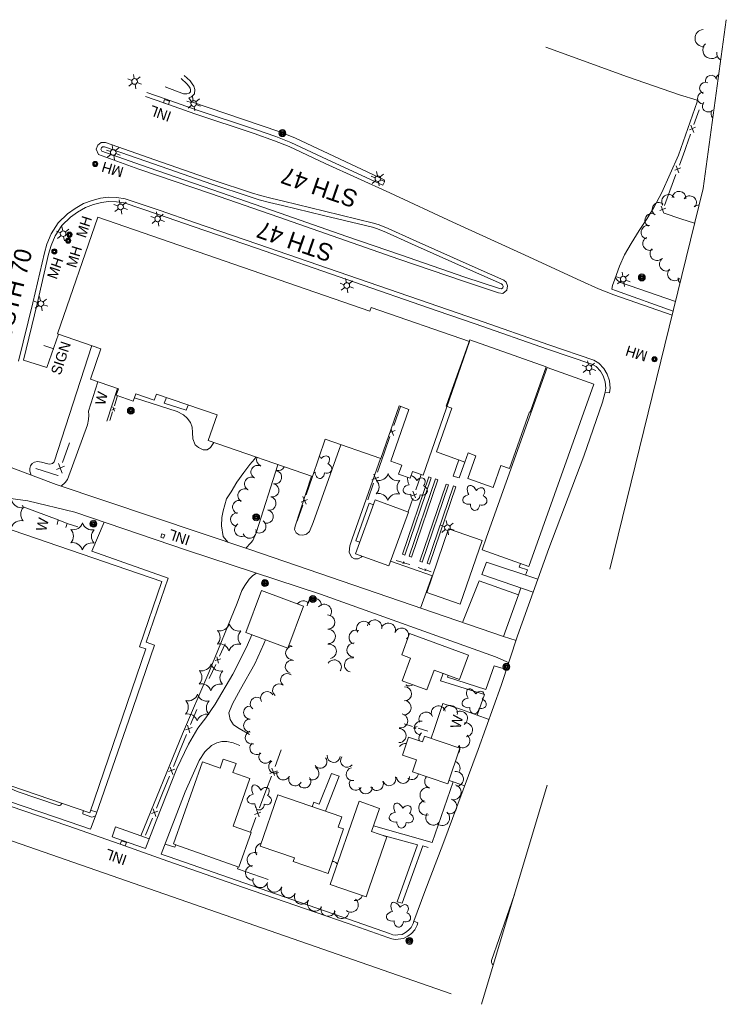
# Model space of a CAD drawing. Header units: feet. Extents: x 189796 to 192017, y 258161 to 259311.
# Tile 4 of 4: x 190946 to 191355, y 258610 to 259180. Entities that reach past the tile are written whole.
import ezdxf
from ezdxf.enums import TextEntityAlignment as Align

# ---------------------------------------------------------------- set-up
doc = ezdxf.new("R2010")
doc.units = ezdxf.units.FT
doc.header["$MEASUREMENT"] = 0
doc.linetypes.add('DGN Style 3', pattern=[455.842086, 325.60149, -130.240596])
doc.linetypes.add('DGN Style 5', pattern=[227.921043, 97.680447, -130.240596])
for name, color, linetype, lineweight in [('E_DRN_Grate', 140, 'Continuous', 0), ('E_DWY', 3, 'DGN Style 3', 0), ('E_LAND_Vegetation', 20, 'Continuous', 0), ('E_MAP_Limits', 20, 'DGN Style 3', 0), ('E_MISCPROP', 43, 'Continuous', 0), ('E_MISCPROP_HvyDash', 251, 'DGN Style 3', 13), ('E_MISCPROP_HvyLine', 251, 'Continuous', 13), ('E_MISCPROP_Railing', 43, 'Continuous', 0), ('E_PATH_Sidewalk', 3, 'DGN Style 5', 0), ('E_RDWY', 43, 'Continuous', 13), ('E_RDWY_Name', 231, 'Continuous', 0)]:
    doc.layers.add(name, color=color, linetype=linetype, lineweight=lineweight)
doc.styles.add('Style-IGR_FONT_0', font='IGR_FONT_0.shx')

# ---------------------------------------------------------------- blocks, each defined once
blk = doc.blocks.new('WAL')
at = {"layer": 'E_MISCPROP_Railing', "color": 43, "linetype": 'Continuous', "lineweight": 0, "style": 'Style-IGR_FONT_0'}
blk.add_text('W', height=6, rotation=0.0001, dxfattribs=at).set_placement((-2.3, -0.01), align=Align.MIDDLE_LEFT)
blk = doc.blocks.new('WAL_1')
at = {"layer": 'E_MISCPROP_Railing', "color": 43, "linetype": 'Continuous', "lineweight": 0, "style": 'Style-IGR_FONT_0'}
blk.add_text('W', height=6, rotation=0, dxfattribs=at).set_placement((-2.3, -0.01), align=Align.MIDDLE_LEFT)
blk = doc.blocks.new('INLT_4')
at = {"layer": 'E_MISCPROP_Railing', "color": 43, "linetype": 'Continuous', "lineweight": 0, "flags": 128}
blk.add_lwpolyline([(3, -2), (3, 0), (0, 0), (0, -2), (3, -2)], dxfattribs=at)
blk = doc.blocks.new('INL_4')
at = {"layer": 'E_MISCPROP_Railing', "color": 43, "linetype": 'Continuous', "lineweight": 0, "style": 'Style-IGR_FONT_0'}
blk.add_text('INL', height=6, rotation=359.9999, dxfattribs=at).set_placement((-5.79, -2.75))
blk = doc.blocks.new('INLT_5')
at = {"layer": 'E_MISCPROP_Railing', "color": 43, "linetype": 'Continuous', "lineweight": 0, "flags": 128}
blk.add_lwpolyline([(3, -2), (3, 0), (0, 0), (0, -2), (3, -2)], dxfattribs=at)
blk = doc.blocks.new('INL_5')
at = {"layer": 'E_MISCPROP_Railing', "color": 43, "linetype": 'Continuous', "lineweight": 0, "style": 'Style-IGR_FONT_0'}
blk.add_text('INL', height=6, rotation=359.9999, dxfattribs=at).set_placement((-5.79, -2.75))
blk = doc.blocks.new('INL_7')
at = {"layer": 'E_MISCPROP_Railing', "color": 43, "linetype": 'Continuous', "lineweight": 0, "style": 'Style-IGR_FONT_0'}
blk.add_text('INL', height=6, rotation=359.9999, dxfattribs=at).set_placement((-5.79, -2.75))
blk = doc.blocks.new('MHO_2')
at = {"layer": 'E_DRN_Grate', "color": 12, "linetype": 'Continuous', "lineweight": 0}
for centre, radius in [((0.04, -0.06), 1.5), ((0.04, -0.06), 1.22), ((0.04, -0.07), 0.968), ((0.01, -0.08), 0.605)]:
    blk.add_circle(centre, radius, dxfattribs=at)
blk = doc.blocks.new('MHT_2')
at = {"layer": 'E_DRN_Grate', "color": 12, "linetype": 'Continuous', "lineweight": 0, "style": 'Style-IGR_FONT_0'}
blk.add_text('MH', height=6, rotation=0.0002, dxfattribs=at).set_placement((-0.35, -3.06), align=Align.CENTER)
blk = doc.blocks.new('MHO_3')
at = {"layer": 'E_DRN_Grate', "color": 12, "linetype": 'Continuous', "lineweight": 0}
for centre, radius in [((0.04, -0.06), 1.5), ((0.04, -0.06), 1.22), ((0.04, -0.07), 0.968), ((0.01, -0.08), 0.605)]:
    blk.add_circle(centre, radius, dxfattribs=at)
blk = doc.blocks.new('MHT_3')
at = {"layer": 'E_DRN_Grate', "color": 12, "linetype": 'Continuous', "lineweight": 0, "style": 'Style-IGR_FONT_0'}
blk.add_text('MH', height=6, rotation=359.9999, dxfattribs=at).set_placement((-0.35, -3.06), align=Align.CENTER)
blk = doc.blocks.new('MHO_4')
at = {"layer": 'E_DRN_Grate', "color": 12, "linetype": 'Continuous', "lineweight": 0}
for centre, radius in [((0.04, -0.06), 1.5), ((0.04, -0.06), 1.22), ((0.04, -0.07), 0.968), ((0.01, -0.08), 0.605)]:
    blk.add_circle(centre, radius, dxfattribs=at)
blk = doc.blocks.new('MHT_4')
at = {"layer": 'E_DRN_Grate', "color": 12, "linetype": 'Continuous', "lineweight": 0, "style": 'Style-IGR_FONT_0'}
blk.add_text('MH', height=6, rotation=0.0001, dxfattribs=at).set_placement((-0.35, -3.06), align=Align.CENTER)
blk = doc.blocks.new('MHO_5')
at = {"layer": 'E_DRN_Grate', "color": 12, "linetype": 'Continuous', "lineweight": 0}
for centre, radius in [((0.04, -0.06), 1.5), ((0.04, -0.06), 1.22), ((0.04, -0.07), 0.968), ((0.01, -0.08), 0.605)]:
    blk.add_circle(centre, radius, dxfattribs=at)
blk = doc.blocks.new('MHT_5')
at = {"layer": 'E_DRN_Grate', "color": 12, "linetype": 'Continuous', "lineweight": 0, "style": 'Style-IGR_FONT_0'}
blk.add_text('MH', height=6, rotation=0.0001, dxfattribs=at).set_placement((-0.35, -3.06), align=Align.CENTER)
blk = doc.blocks.new('MHO_6')
at = {"layer": 'E_DRN_Grate', "color": 12, "linetype": 'Continuous', "lineweight": 0}
for centre, radius in [((0.04, -0.06), 1.5), ((0.04, -0.06), 1.22), ((0.04, -0.07), 0.968), ((0.01, -0.08), 0.605)]:
    blk.add_circle(centre, radius, dxfattribs=at)
blk = doc.blocks.new('MHT_6')
at = {"layer": 'E_DRN_Grate', "color": 12, "linetype": 'Continuous', "lineweight": 0, "style": 'Style-IGR_FONT_0'}
blk.add_text('MH', height=6, rotation=0.0001, dxfattribs=at).set_placement((-0.35, -3.06), align=Align.CENTER)
blk = doc.blocks.new('LTP')
at = {"layer": 'E_MISCPROP', "color": 1, "linetype": 'Continuous', "lineweight": 0}
for p, q in [((-1.61, 0.09), (-4.22, 0.17)), ((-0.78, 1.46), (-1.98, 3.76)), ((0.86, 1.37), (2.22, 3.6)), ((1.66, 0), (4.18, -0.07)), ((-0.86, -1.4), (-2.22, -3.59)), ((0.78, -1.44), (2.02, -3.62))]:
    blk.add_line(p, q, dxfattribs=at)
blk.add_arc((0.02, 0.01), 1.64, 0, 360, dxfattribs=at)
blk = doc.blocks.new('LTP_2')
at = {"layer": 'E_MISCPROP', "color": 1, "linetype": 'Continuous', "lineweight": 0}
for p, q in [((-1.61, 0.09), (-4.22, 0.17)), ((-0.78, 1.46), (-1.98, 3.76)), ((0.86, 1.37), (2.22, 3.6)), ((1.66, 0), (4.18, -0.06)), ((-0.86, -1.4), (-2.22, -3.59)), ((0.78, -1.44), (2.02, -3.62))]:
    blk.add_line(p, q, dxfattribs=at)
blk.add_arc((0.02, 0.01), 1.64, 0, 360, dxfattribs=at)
blk = doc.blocks.new('LTP_3')
at = {"layer": 'E_MISCPROP', "color": 1, "linetype": 'Continuous', "lineweight": 0}
for p, q in [((-1.61, 0.09), (-4.22, 0.17)), ((-0.78, 1.46), (-1.98, 3.76)), ((0.86, 1.37), (2.22, 3.6)), ((1.66, 0), (4.18, -0.06)), ((-0.86, -1.4), (-2.22, -3.59)), ((0.78, -1.44), (2.02, -3.62))]:
    blk.add_line(p, q, dxfattribs=at)
blk.add_arc((0.02, 0.01), 1.64, 0, 360, dxfattribs=at)
blk = doc.blocks.new('LTP_4')
at = {"layer": 'E_MISCPROP', "color": 1, "linetype": 'Continuous', "lineweight": 0}
for p, q in [((-1.61, 0.09), (-4.22, 0.17)), ((-0.78, 1.46), (-1.98, 3.76)), ((0.86, 1.37), (2.22, 3.6)), ((1.66, 0), (4.18, -0.06)), ((-0.86, -1.4), (-2.22, -3.59)), ((0.78, -1.44), (2.02, -3.62))]:
    blk.add_line(p, q, dxfattribs=at)
blk.add_arc((0.02, 0.01), 1.64, 0, 360, dxfattribs=at)
blk = doc.blocks.new('POLE')
at = {"layer": 'E_MISCPROP', "color": 1, "linetype": 'Continuous', "lineweight": 0}
for radius in [2.02, 1.51, 1.01, 0.504]:
    blk.add_circle((0.03, -0.09), radius, dxfattribs=at)
blk = doc.blocks.new('POLE_1')
at = {"layer": 'E_MISCPROP', "color": 1, "linetype": 'Continuous', "lineweight": 0}
for radius in [2.02, 1.51, 1.01, 0.504]:
    blk.add_circle((0.03, -0.09), radius, dxfattribs=at)
blk = doc.blocks.new('POLE_2')
at = {"layer": 'E_MISCPROP', "color": 1, "linetype": 'Continuous', "lineweight": 0}
for radius in [2.02, 1.51, 1.01, 0.504]:
    blk.add_circle((0.03, -0.09), radius, dxfattribs=at)
blk = doc.blocks.new('POLE_3')
at = {"layer": 'E_MISCPROP', "color": 1, "linetype": 'Continuous', "lineweight": 0}
for radius in [2.02, 1.51, 1.01, 0.504]:
    blk.add_circle((0.03, -0.08), radius, dxfattribs=at)
blk = doc.blocks.new('PINEL_1')
at = {"layer": 'E_LAND_Vegetation', "color": 94, "linetype": 'Continuous', "lineweight": 0}
for centre, start, end in [((-8.23, 7.26), 275.2112, 0.9761), ((2.17, 10.66), 215.2112, 300.9761), ((10.31, 3.35), 155.2112, 240.9762), ((-10.49, -3.45), 335.2112, 60.9761), ((-2.35, -10.75), 35.2112, 120.9762), ((8.05, -7.36), 95.2112, 180.9762)]:
    blk.add_arc(centre, 5.72, start, end, dxfattribs=at)
blk = doc.blocks.new('TREE_1')
at = {"layer": 'E_LAND_Vegetation', "color": 94, "linetype": 'Continuous', "lineweight": 0}
for centre, major_axis, ratio in [((-1.07, 3.38), (0.91, -3.32), 0.782863), ((-3.74, -0.07), (3.29, -0.08), 0.832022), ((2.88, 1.66), (-3.52, -1.95), 0.691916), ((-1.48, -3.67), (1.2, 3.24), 0.716896), ((2.54, -2.64), (-3.34, 3.06), 0.560249)]:
    blk.add_ellipse(centre, major_axis=major_axis, ratio=ratio, start_param=1.570796, end_param=4.712389, dxfattribs=at)
blk = doc.blocks.new('TREE_2')
at = {"layer": 'E_LAND_Vegetation', "color": 94, "linetype": 'Continuous', "lineweight": 0}
for centre, major_axis, ratio in [((-1.07, 3.38), (0.91, -3.32), 0.782863), ((-3.74, -0.07), (3.29, -0.08), 0.832022), ((2.88, 1.66), (-3.52, -1.95), 0.691916), ((-1.48, -3.66), (1.2, 3.24), 0.716896), ((2.54, -2.64), (-3.34, 3.06), 0.560249)]:
    blk.add_ellipse(centre, major_axis=major_axis, ratio=ratio, start_param=1.570796, end_param=4.712389, dxfattribs=at)
blk = doc.blocks.new('PINEL_2')
at = {"layer": 'E_LAND_Vegetation', "color": 94, "linetype": 'Continuous', "lineweight": 0}
for centre, start, end in [((-8.23, 7.26), 275.2113, 0.9762), ((2.17, 10.66), 215.2113, 300.9762), ((10.31, 3.35), 155.2113, 240.9762), ((-10.49, -3.45), 335.2113, 60.9762), ((-2.35, -10.75), 35.2113, 120.9762), ((8.05, -7.36), 95.2113, 180.9762)]:
    blk.add_arc(centre, 5.72, start, end, dxfattribs=at)
blk = doc.blocks.new('SIGN_1')
at = {"layer": 'E_MISCPROP', "color": 1, "linetype": 'Continuous', "lineweight": 0, "style": 'Style-IGR_FONT_0'}
blk.add_text('SIGN', height=6, rotation=360, dxfattribs=at).set_placement((0, 0), align=Align.MIDDLE_LEFT)

msp = doc.modelspace()

# ---------------------------------------------------------------- linework, layer by layer
at = {"layer": 'E_DWY', "color": 2, "linetype": 'DGN Style 3', "lineweight": 0, "flags": 128}
for points in [[(191289.03, 259024.22), (191289.53, 259026.36), (191290.81, 259030.08), (191293.55, 259037.6), (191296.44, 259044.22), (191300.17, 259050.68), (191304.84, 259058.24), (191309.45, 259065.19), (191313.28, 259071.52), (191318.09, 259080.24), (191327.64, 259101.9), (191338.43, 259132.66), (191338.37, 259133.66), (191328.23, 259136.84), (191298.2, 259147.29), (191250.89, 259164.38)], [(191030.58, 259141.41), (191041.12, 259137.43), (191043.05, 259137.33), (191044.42, 259137.82), (191045.11, 259138.56), (191045.22, 259139.62), (191044.88, 259140.74), (191044.16, 259141.74), (191043.06, 259143.11), (191039.76, 259146.17)], [(191044.28, 259135.12), (191045.83, 259135.67), (191047.51, 259137.48), (191047.75, 259139.87), (191047.15, 259141.86), (191046.15, 259143.25), (191044.9, 259144.82), (191041.46, 259148.01)], [(191055.29, 259129.39), (191045.67, 259132.78), (191044.28, 259135.12)], [(191156.55, 259084.59), (191157.52, 259086.48), (191157.49, 259087), (191157.18, 259087.68), (191105.88, 259111.64), (191096.8, 259115.42), (191055.29, 259129.39)], [(190948.4, 258983.25), (190962.01, 258978.94), (190968.73, 258998.3)], [(190952.9, 258916.61), (190952.09, 258918.9), (190952.12, 258920.56), (190952.46, 258921.98), (190953.51, 258923.32), (190954.85, 258924.24), (190956.62, 258924.57), (190958.87, 258924.24), (190962.48, 258923.25), (190963.8, 258923.08), (190965.22, 258923.43), (190966.3, 258924.34), (190988, 258991.65)], [(191058.63, 258935.5), (191058.36, 258934.89), (191056.83, 258932.67), (191054.73, 258931.3), (191052.47, 258931.22), (191049.76, 258932.65), (191047.83, 258934.27), (191046.51, 258937.61), (191046.27, 258941.38), (191046.06, 258944.51), (191045.09, 258947.14), (191043.31, 258949.72), (191041.08, 258951.61), (191037.39, 258953.41), (191012.67, 258961.34)], [(190986.2, 258953.68), (190986.26, 258951.32), (190986.07, 258948.95), (190985.44, 258945.84), (190973.88, 258914.21), (190972.65, 258912.29), (190970.23, 258910.21)], [(191132.14, 258934.28), (191116.1, 258889.27), (191114.04, 258884.03), (191112.25, 258882.38), (191110.25, 258881.81), (191108.04, 258882.03), (191106.29, 258883.23), (191105.43, 258885.14), (191105.66, 258887.2), (191115.11, 258915.98)], [(191226.42, 258823.16), (191079.59, 258873.53), (190967.49, 258911.13), (190942.23, 258920.62), (190933.34, 258925.31)], [(191066.86, 258877.8), (191064.15, 258881.11), (191063.09, 258887.31), (191063.29, 258892.06), (191064.05, 258895.98), (191066.07, 258902.89), (191068.65, 258906.92), (191072, 258912.53), (191076, 258918.19), (191079.56, 258922.73), (191082.27, 258925.97), (191082.99, 258927.08)], [(191144.48, 258869.79), (191144.02, 258869.16), (191142.19, 258868.17), (191140, 258868.24), (191138.34, 258869.15), (191137.05, 258872.13), (191137.46, 258875.8), (191138.74, 258879.68), (191155.1, 258926.35)], [(191095.67, 258922.7), (191083.26, 258883.17), (191081.22, 258878.74), (191080.06, 258877.42), (191077.14, 258874.35)], [(190927.32, 258904.53), (190936.71, 258903.78), (190950.98, 258901.74), (190978.16, 258895.21), (191043.48, 258872.98), (191120.43, 258847.78), (191221.73, 258811.44), (191227.81, 258808.78), (191229.38, 258808.01)], [(190987.35, 258711.66), (190990.55, 258720.38), (191009.55, 258774.76), (191024.27, 258818.29), (191019.52, 258819.9), (191032.26, 258857.08), (190988.12, 258872.55), (190995.25, 258889.4)], [(191185.22, 258858.4), (191160.9, 258866.76)], [(191243.58, 258848.89), (191213.74, 258859.2), (191216.5, 258866.33), (191246.28, 258856.44)], [(191083.43, 258859.9), (191081.32, 258858.51), (191079.1, 258856.35), (191076.67, 258852.78), (191074.8, 258849.86), (191072.27, 258842.44), (191055.83, 258802.47), (191040.5, 258766.87), (191016.4, 258707.82), (191001.84, 258712.99), (190999.74, 258707.34)], [(191178.39, 258839.64), (191185.12, 258858.31)], [(191212.27, 258855.47), (191202.62, 258831.33)], [(191233.62, 258820.85), (191226.42, 258823.16), (191235.02, 258847.43), (191212.27, 258855.47)], [(191019.08, 258700.5), (191025.33, 258716.53), (191037.26, 258746.83), (191044.06, 258760.84), (191049.42, 258770.23), (191054.07, 258776.07), (191059.44, 258784.15), (191069.68, 258801.45), (191077.54, 258817.05), (191080.75, 258824.2)], [(191079.34, 258766.44), (191073.28, 258769.9), (191070, 258772.09), (191068.05, 258775.24), (191067.28, 258779.13), (191069.42, 258784.3), (191074.04, 258792.69), (191082.4, 258807.46), (191087.62, 258818.95), (191088.49, 258821.31)], [(191210.6, 258777.9), (191217.97, 258775.17)], [(191186.18, 258769.31), (191184.38, 258764.29)], [(191028.18, 258697.26), (191042.15, 258733.38), (191050.15, 258751.4), (191053.54, 258756.43), (191057.38, 258760.11), (191060.34, 258761.69), (191063.27, 258762.47), (191066.26, 258762.52), (191069.89, 258761.66), (191073.64, 258760.09)], [(191194.8, 258739.82), (191203.92, 258736.86)]]:
    msp.add_lwpolyline(points, dxfattribs=at)
at = {"layer": 'E_LAND_Vegetation', "color": 94, "linetype": 'Continuous', "lineweight": 0}
for centre, radius, start, end in [((191342.22, 259169.62), 5.01, 93.7631, 273.7631), ((191346.71, 259162.77), 5.01, 134.6811, 314.6811), ((191354.76, 259161.17), 5.01, 176.6396, 238.0859), ((191346.57, 259144.77), 3.4, 14.5434, 194.5434), ((191352.62, 259145.59), 3.4, 119.1066, 173.1383), ((191343.28, 259140.67), 3.4, 67.7883, 247.7883), ((191342.12, 259134.87), 3.4, 93.7713, 273.7713), ((191344.88, 259130.3), 3.4, 137.2095, 317.2095), ((191349.86, 259125.81), 3.4, 140.6762, 226.1085), ((191321.87, 259075.16), 3.94, 35.289, 215.289), ((191327.98, 259077), 3.94, 353.6827, 173.6827), ((191334.1, 259074.36), 3.94, 323.7035, 143.7035), ((191316.36, 259070.53), 3.94, 54.2056, 234.2056), ((191339.43, 259069.11), 3.94, 88.0931, 132.3128), ((191312.17, 259064.13), 3.94, 61.0234, 241.0234), ((191309.97, 259057.22), 3.94, 77.9647, 257.9647), ((191310.93, 259050.69), 3.94, 114.6817, 294.6817), ((191315.11, 259044.84), 3.94, 133.0483, 313.0483), ((191320.58, 259038.76), 3.94, 122.371, 302.371), ((191325.3, 259033.16), 3.94, 137.7621, 317.7621), ((191331.3, 259030.65), 3.94, 177.4189, 224.9749), ((191087.31, 258925.71), 3.88, 162.7317, 248.5979), ((191084.04, 258918.45), 3.88, 61.7617, 241.7617), ((191094.12, 258915.43), 3.88, 257.8163, 77.8163), ((191096, 258923.12), 3.88, 252.9284, 333.4984), ((191080.31, 258911.61), 3.88, 60.8885, 240.8885), ((191076.45, 258904.8), 3.88, 58.8595, 238.8595), ((191092.48, 258907.84), 3.88, 257.8163, 77.8163), ((191073.4, 258898.19), 3.88, 72.5113, 252.5113), ((191090.83, 258900.26), 3.88, 257.6792, 77.6792), ((191089.17, 258892.67), 3.88, 257.6792, 77.6792), ((191072.25, 258891.01), 3.88, 86.2926, 266.2926), ((191084.97, 258887.02), 3.88, 234.3795, 54.3795), ((191074.55, 258885.04), 3.88, 120.8109, 300.8109), ((191079.38, 258883.99), 3.88, 198.9316, 18.9316), ((191110.42, 258839.74), 4.16, 40.4315, 145.707), ((191116.88, 258841.12), 4.16, 1.2007, 181.2007), ((191122.6, 258837.74), 4.16, 321.3636, 141.3636), ((191124.56, 258831.54), 4.16, 272.2332, 92.2332), ((191151.74, 258828.7), 4.16, 349.5136, 169.5136), ((191124.88, 258823.25), 4.16, 271.9708, 91.9709), ((191141.08, 258822.81), 4.16, 68.8583, 248.8583), ((191145.45, 258827.86), 4.16, 32.1732, 212.1732), ((191159.67, 258826.81), 4.16, 344.9777, 164.9777), ((191167.3, 258824.02), 4.16, 352.3047, 159.5372), ((191173.51, 258819.34), 4.16, 124.2097, 143.3346), ((191104.01, 258813.74), 3.79, 133.3756, 270.8951), ((191104.01, 258813.74), 3.79, 90.8951, 128.1107), ((191102.19, 258821.6), 3.79, 268.3661, 290.2403), ((191125.43, 258814.63), 4.16, 281.8932, 101.8932), ((191139.81, 258815.34), 4.16, 87.5057, 267.5057), ((191103.78, 258805.71), 3.79, 74.4751, 254.4751), ((191128.37, 258805.54), 4.16, 326.8812, 146.8812), ((191138.49, 258806.79), 4.16, 76.5585, 256.5585), ((191101.05, 258798.01), 3.79, 52.3645, 232.3645), ((191096.43, 258792.01), 3.79, 52.3645, 232.3645), ((191169.04, 258790.06), 4.1, 271.2705, 91.2705), ((191171.74, 258798.76), 4.1, 241.3801, 303.2399), ((191083.5, 258784.28), 3.79, 52.5733, 232.5733), ((191089.56, 258787.55), 3.79, 31.1424, 211.1424), ((191079.67, 258779.2), 3.79, 89.8738, 269.8738), ((191168.87, 258782.04), 4.1, 266.0678, 86.0678), ((191188.67, 258778.93), 4.12, 15.8617, 195.8617), ((191195.52, 258779.19), 4.12, 343.4761, 163.4761), ((191079.65, 258771.63), 3.79, 89.8738, 269.8738), ((191166.82, 258774.41), 4.1, 257.4253, 77.4253), ((191181.53, 258775.34), 4.12, 23.0501, 203.0501), ((191201.37, 258775.85), 4.12, 302.2803, 122.2803), ((191165.84, 258765.89), 4.1, 269.7478, 89.7478), ((191178.9, 258770.2), 4.12, 83.8451, 263.8451), ((191204.24, 258769.2), 4.12, 277.4956, 97.4956), ((191080.65, 258764.72), 3.79, 106.5278, 286.5278), ((191181.53, 258764.32), 4.12, 130.8581, 201.3728), ((191202.73, 258762.93), 4.12, 231.4093, 51.4093), ((191083.35, 258758.61), 3.79, 131.0319, 311.0319), ((191169.47, 258757.19), 4.1, 81.253, 144.0915), ((191197.06, 258758.5), 4.12, 318.539, 25.7065), ((191088.52, 258753.68), 3.79, 143.525, 323.525), ((191120.33, 258750.76), 3.79, 216.4383, 36.4383), ((191128.03, 258754.16), 3.79, 175.0183, 355.0183), ((191135.78, 258751.3), 3.79, 142.9011, 322.9011), ((191094.2, 258747.84), 3.79, 119.8561, 299.8561), ((191115.7, 258743.96), 3.79, 242.9329, 62.9329), ((191139.07, 258743.55), 3.79, 99.8387, 279.8387), ((191196.83, 258746.93), 4.34, 336.5431, 67.0191), ((191098.88, 258743.97), 3.79, 156.6681, 336.6681), ((191105.77, 258740.61), 3.79, 153.4362, 333.4362), ((191111.06, 258739.32), 3.79, 215.8827, 35.8827), ((191160.22, 258740.66), 3.79, 199.8684, 19.8684), ((191168.14, 258741.99), 3.79, 182.4918, 2.4918), ((191173.33, 258744.22), 3.79, 232.5687, 352.345), ((191185.08, 258739.44), 4.34, 141.0074, 247.5885), ((191198.79, 258740.74), 4.34, 277.0625, 97.0625), ((191140.87, 258738.01), 3.79, 144.9261, 324.9261), ((191146.64, 258735.93), 3.79, 180.4566, 0.4566), ((191153.01, 258737.87), 3.79, 205.3342, 25.3342), ((191182.34, 258731.42), 4.34, 73.3122, 253.3122), ((191197.44, 258733.1), 4.34, 254.4697, 74.4697), ((191181.61, 258724.05), 4.34, 106.8532, 286.8532), ((191194.96, 258724.83), 4.34, 253.0552, 73.0552), ((191185.71, 258718.4), 4.34, 143.2713, 323.2713), ((191190.85, 258718.14), 4.34, 232.8401, 52.8401), ((191087.01, 258699.33), 4.27, 102.2372, 215.3684), ((191082.24, 258693.94), 4.27, 70.563, 250.563), ((191081.27, 258686.38), 4.27, 92.4224, 272.4223), ((191127.86, 258690.65), 2.26, 14.2713, 106.1574), ((191085.59, 258682.11), 4.27, 162.6141, 342.6141), ((191093.74, 258679.56), 4.27, 162.6141, 342.6141), ((191101.9, 258676.24), 4.27, 153.962, 333.962), ((191109.57, 258672.5), 4.27, 153.962, 333.962), ((191140.65, 258674.68), 4.27, 260.8529, 340.1412), ((191117.2, 258668.54), 4.27, 152.3327, 332.3327), ((191138.01, 258667.89), 4.27, 231.9464, 51.9464), ((191124.82, 258665.56), 4.27, 161.6706, 341.6706), ((191132.74, 258664.23), 4.27, 174.8454, 354.8454)]:
    msp.add_arc(centre, radius, start, end, dxfattribs=at)
for centre, major_axis, ratio, start_param, end_param in [((191118.61, 258925), (2.17, -3.97), 0.560249, 1.570796, 1.967741), ((191122.74, 258924.67), (-2.18, -2.68), 0.716896, 1.570796, 4.712389), ((191116.89, 258921.05), (3.96, 0.71), 0.691916, 4.504172, 4.712389), ((191120.07, 258918.14), (0.22, 3.44), 0.782863, 1.570796, 4.712389), ((191123.71, 258920.54), (-3.09, 1.14), 0.832022, 1.570796, 4.712389), ((191173.96, 258912.32), (2.17, -3.97), 0.560249, 3.578943, 4.712389), ((191173.96, 258912.32), (2.17, -3.97), 0.560249, 1.570796, 2.73394), ((191178.1, 258911.98), (-2.18, -2.68), 0.716896, 1.570796, 4.712389), ((191172.25, 258908.36), (3.96, 0.71), 0.691916, 1.570796, 4.712389), ((191179.07, 258907.85), (-3.09, 1.14), 0.832022, 1.570796, 4.712389), ((191175.43, 258905.45), (0.22, 3.44), 0.782863, 1.570796, 4.712389)]:
    msp.add_ellipse(centre, major_axis=major_axis, ratio=ratio, start_param=start_param, end_param=end_param, dxfattribs=at)
at = {"layer": 'E_MAP_Limits', "color": 3, "linetype": 'DGN Style 3', "lineweight": 0, "flags": 128}
for points in [[(191355.33, 259180.31), (191341.92, 259082.67), (191283.16, 258842.48), (191213.57, 258610.3)], [(190457.97, 258873.09), (191213.57, 258610.3)]]:
    msp.add_lwpolyline(points, dxfattribs=at)
at = {"layer": 'E_MISCPROP', "color": 1, "linetype": 'Continuous', "lineweight": 0}
msp.add_line((190960.33, 258991.64), (190966.07, 258989.69), dxfattribs=at)
at = {"layer": 'E_MISCPROP_HvyDash', "color": 230, "linetype": 'DGN Style 3', "lineweight": 13, "flags": 128}
for points in [[(191031.25, 258961.58), (191029.98, 258958.33), (191042.57, 258954.28), (191043.82, 258957.23)], [(191200.56, 258925.42), (191197.21, 258916.05), (191200.62, 258915.11), (191203.97, 258924.22)], [(191115.59, 258724.71), (191116.52, 258727.28), (191119.56, 258726.25), (191126.71, 258743.91), (191131.19, 258742.32), (191123.23, 258722.1)]]:
    msp.add_lwpolyline(points, dxfattribs=at)
at = {"layer": 'E_MISCPROP_HvyLine', "color": 230, "linetype": 'Continuous', "lineweight": 13, "flags": 128}
for points in [[(191123.17, 258937.38), (191155.39, 258926.24), (191155.39, 258926.24), (191155.39, 258926.24), (191165.91, 258956.67), (191165.91, 258956.67), (191171.53, 258954.72), (191171.53, 258954.72), (191161.14, 258924.67), (191167.47, 258922.49), (191167.47, 258922.49), (191167.47, 258922.49), (191165.66, 258917.26), (191165.66, 258917.26), (191172.33, 258914.95), (191173.64, 258918.75), (191173.64, 258918.75), (191173.64, 258918.75), (191179.82, 258916.61), (191206.58, 258994.08), (191206.58, 258994.08), (191149.73, 259013.72), (191149.73, 259013.72), (191149.73, 259013.72), (191149.73, 259013.72), (191149, 259011.6), (191149, 259011.6), (190991.59, 259065.99), (190991.59, 259065.99), (190991.59, 259065.99), (190968.26, 258998.47), (190968.26, 258998.47), (190993.3, 258989.81), (190993.3, 258989.81), (190987.22, 258972.22), (190987.22, 258972.22), (191003.45, 258966.62), (191003.45, 258966.62), (191002.18, 258962.95), (191002.18, 258962.95), (191012.05, 258959.54), (191013.51, 258963.76), (191013.51, 258963.76), (191013.51, 258963.76), (191024.21, 258960.06), (191025.43, 258963.58), (191025.43, 258963.58), (191060.51, 258951.47), (191060.51, 258951.47), (191060.51, 258951.47), (191055.38, 258936.62), (191115.71, 258915.77), (191115.71, 258915.77), (191123.17, 258937.38)], [(191229.81, 258920.51), (191241.39, 258953.28), (191241.39, 258953.28), (191241.78, 258953.14), (191241.78, 258953.14), (191251.01, 258979.27), (191251.01, 258979.27), (191206.77, 258994.9), (191206.77, 258994.9), (191206.77, 258994.9), (191196.69, 258966.35), (191196.69, 258966.35), (191193.24, 258956.6), (191193.24, 258956.6), (191193.24, 258956.6), (191193.24, 258956.6), (191196.45, 258955.46), (191196.45, 258955.46), (191187.47, 258930.05), (191203.97, 258924.22), (191203.97, 258924.22), (191205.83, 258929.51), (191205.83, 258929.51), (191210.35, 258927.91), (191210.35, 258927.91), (191210.35, 258927.91), (191205.67, 258914.68), (191220.35, 258909.5), (191220.35, 258909.5), (191224.86, 258922.26), (191224.86, 258922.26), (191224.86, 258922.26)], [(191251.56, 258978.92), (191216.6, 258880.67), (191216.6, 258880.67), (191214.03, 258873.45), (191241.03, 258863.84), (191241.03, 258863.84), (191241.03, 258863.84), (191278.56, 258969.32), (191251.56, 258978.92)], [(191140.69, 258871.18), (191140.69, 258871.18), (191152.07, 258902.28), (191171.32, 258895.23), (191171.32, 258895.23), (191159.94, 258864.13), (191159.94, 258864.13), (191140.69, 258871.18)], [(190986.8, 258721.22), (190925.17, 258742.27), (190925.17, 258742.27), (190924.13, 258739.22), (190924.13, 258739.22), (190882.46, 258753.46), (190882.46, 258753.46), (190928.82, 258889.19), (191028.56, 258855.12), (191028.56, 258855.12), (191015.66, 258817.33), (191015.66, 258817.33), (191019.22, 258816.12), (191019.22, 258816.12), (190986.8, 258721.22)], [(191181.88, 258848.69), (191194.55, 258885.48), (191194.55, 258885.48), (191214.02, 258878.77), (191214.02, 258878.77), (191214.02, 258878.77), (191201.35, 258841.99), (191201.35, 258841.99)], [(191077.11, 258825.55), (191086.17, 258849.85), (191086.17, 258849.85), (191110.62, 258840.73), (191101.57, 258816.44), (191101.57, 258816.44), (191101.57, 258816.44)], [(191200.86, 258798.42), (191200.86, 258798.42), (191206.01, 258812.35), (191206.01, 258812.35), (191171.96, 258824.93), (191171.96, 258824.93), (191167.44, 258812.68), (191172.6, 258810.77), (191172.6, 258810.77), (191172.6, 258810.77), (191167.75, 258797.63), (191167.75, 258797.63), (191182, 258792.37), (191182, 258792.37), (191186.23, 258803.83), (191200.86, 258798.42)], [(191173.58, 258744.89), (191173.58, 258744.89), (191194.18, 258737.98), (191201.13, 258758.67), (191201.13, 258758.67), (191201.13, 258758.67), (191180.58, 258765.57), (191179.46, 258762.23), (191179.46, 258762.23), (191179.46, 258762.23), (191171.34, 258764.95), (191171.34, 258764.95), (191167.86, 258754.6), (191175.93, 258751.89), (191175.93, 258751.89), (191175.93, 258751.89)], [(191052.16, 258750.62), (191035.39, 258703.11), (191036.63, 258702.67), (191073.13, 258689.78), (191073.13, 258689.78), (191073.13, 258689.78), (191080.21, 258709.85), (191069.88, 258713.5), (191069.88, 258713.5), (191069.88, 258713.5), (191079.6, 258741.03), (191079.6, 258741.03), (191069.7, 258744.52), (191069.7, 258744.52), (191071.5, 258749.62), (191071.5, 258749.62), (191064.1, 258752.24), (191062.27, 258747.06), (191062.27, 258747.06), (191062.27, 258747.06)], [(191095.67, 258731.5), (191132.68, 258718.88), (191132.68, 258718.88), (191132.68, 258718.88), (191130.63, 258712.85), (191130.63, 258712.85), (191133.71, 258711.8), (191133.71, 258711.8), (191124.94, 258686.11), (191124.94, 258686.11), (191104.65, 258693.03), (191105.35, 258695.1), (191105.35, 258695.1), (191085.55, 258701.86), (191085.55, 258701.86)], [(191158.87, 258707.27), (191158.87, 258707.27), (191148.82, 258678.33), (191148.82, 258678.33), (191146.79, 258672.49), (191146.79, 258672.49), (191126.05, 258679.69), (191126.05, 258679.69), (191142.77, 258727.84), (191154.55, 258723.75), (191154.55, 258723.75), (191149.91, 258710.38), (191149.91, 258710.38), (191149.91, 258710.38)]]:
    msp.add_lwpolyline(points, close=True, dxfattribs=at)
at = {"layer": 'E_MISCPROP_Railing', "color": 43, "linetype": 'Continuous', "lineweight": 0}
for p, q in [((191337.48, 259118.06), (191333.98, 259116.63)), ((191334.79, 259119.16), (191336.44, 259115.06)), ((191329.02, 259094.58), (191325.49, 259093.22)), ((191326.36, 259095.73), (191327.91, 259091.6)), ((191317.65, 259072.36), (191319.21, 259068.23)), ((191320.31, 259071.21), (191316.78, 259069.85)), ((190999.54, 258954.31), (191001.64, 258955.25)), ((191001.19, 258953.7), (191000.11, 258956.15)), ((191160.58, 258941.24), (191163.62, 258942.48)), ((191162.68, 258939.58), (191161.25, 258943.18)), ((190972.29, 258921.87), (190967.58, 258919.97)), ((190968.69, 258923.36), (190970.87, 258917.86)), ((191150.13, 258913.85), (191154.16, 258915.48)), ((191153.21, 258912.58), (191151.34, 258917.29)), ((191175.46, 258903.5), (191173.95, 258907.28)), ((191109.14, 258900.93), (191112.95, 258902.52)), ((191112.08, 258899.76), (191110.25, 258904.21)), ((191172.98, 258904.52), (191176.21, 258905.83)), ((191168.75, 258865.42), (191168.23, 258866.54)), ((191169.07, 258866.3), (191167.75, 258865.72)), ((191181.65, 258862.12), (191180.35, 258861.55)), ((191181.32, 258861.25), (191180.83, 258862.36)), ((191062.64, 258810.35), (191059.43, 258809.39)), ((191060.37, 258811.55), (191061.46, 258807.8)), ((191046.08, 258770.58), (191042.33, 258769.28)), ((191043.33, 258771.88), (191044.82, 258767.5)), ((191174.05, 258770.14), (191176.37, 258771.17)), ((191174.62, 258771.7), (191175.52, 258769.72)), ((191033.42, 258747.67), (191034.91, 258743.29)), ((191093.86, 258742.78), (191092.28, 258747)), ((191036.17, 258746.37), (191032.42, 258745.07)), ((191091.14, 258743.96), (191094.75, 258745.34)), ((191026.26, 258722.16), (191022.51, 258720.86)), ((191023.5, 258723.46), (191025, 258719.08)), ((191082.22, 258720.11), (191085.83, 258721.49)), ((191084.93, 258718.93), (191083.35, 258723.15))]:
    msp.add_line(p, q, dxfattribs=at)
at = {"layer": 'E_MISCPROP_Railing', "color": 43, "linetype": 'Continuous', "lineweight": 0, "flags": 128}
for points in [[(191339.54, 259128.04), (191336.61, 259119.62)], [(191334.66, 259114.06), (191331.94, 259106.26), (191331.29, 259104.51)], [(191331.29, 259104.51), (191328.18, 259096.16)], [(191326.12, 259090.64), (191322.58, 259081.14)], [(191322.58, 259081.14), (191319.47, 259072.79)], [(191319.36, 259068.21), (191329, 259065.09)], [(191329, 259065.09), (191336.98, 259062.5)], [(191001.16, 258956.79), (191002.99, 258962.67)], [(190998.49, 258948.2), (191000.1, 258953.38)], [(191162.84, 258945.43), (191166.69, 258956.39)], [(190975.1, 258935.25), (190971.12, 258923.98)], [(191157.22, 258929.4), (191160.6, 258939.05)], [(191153.37, 258918.43), (191157.22, 258929.4)], [(190968.49, 258916.53), (190968.45, 258916.4), (190955.61, 258920.43)], [(191112.17, 258905.31), (191115.71, 258915.77)], [(191147.75, 258902.4), (191151.14, 258912.05)], [(191175.58, 258908.2), (191178.66, 258917.01)], [(191171.07, 258895.32), (191173.78, 258903.07)], [(191107, 258890.04), (191110.11, 258899.24)], [(191167.4, 258866.28), (191164.24, 258867.25)], [(191172.03, 258864.87), (191169.24, 258865.72)], [(191180.01, 258862.11), (191176.89, 258863.08)], [(191184.55, 258860.69), (191181.82, 258861.54)], [(191065.31, 258818.96), (191062, 258811.8)], [(191059.81, 258807.07), (191056.05, 258798.93)], [(191048.79, 258780.92), (191045.25, 258772.27)], [(191168.85, 258772.68), (191173.74, 258771.17)], [(191176.98, 258770.17), (191182.54, 258768.45)], [(191042.91, 258766.55), (191038.88, 258756.71)], [(191038.88, 258756.71), (191035.34, 258748.06)], [(191094.11, 258747.98), (191097.74, 258757.67)], [(191033, 258742.34), (191028.97, 258732.5)], [(191088.81, 258733.82), (191092, 258742.34)], [(191028.97, 258732.5), (191025.43, 258723.85)], [(191085.18, 258724.13), (191088.81, 258733.82)], [(191079.88, 258709.97), (191083.07, 258718.49)], [(191023.09, 258718.13), (191019.06, 258708.29)]]:
    msp.add_lwpolyline(points, dxfattribs=at)
at = {"layer": 'E_MISCPROP_Railing', "color": 43, "linetype": 'Continuous', "lineweight": 13, "flags": 128}
for points in [[(190986.2, 258953.68), (190991.59, 258970.72)], [(190996.72, 258947.85), (191002.89, 258966.81)], [(190967.91, 258887.98), (190968.61, 258890.82), (190948.35, 258898.26), (190948.18, 258898.72), (190947.77, 258899.16)], [(190973.79, 258888.69), (190968.61, 258890.82)], [(190972.92, 258886.35), (190973.79, 258888.69), (190979.98, 258886.81)], [(191186.18, 258769.31), (191191.31, 258784.43), (191202.05, 258780.89), (191210.6, 258777.9)]]:
    msp.add_lwpolyline(points, dxfattribs=at)
at = {"layer": 'E_MISCPROP_Railing', "color": 43, "linetype": 'Continuous', "lineweight": 0, "flags": 128}
msp.add_lwpolyline([(191027.91, 258880.74), (191028.63, 258882.71), (191030.23, 258882.13), (191029.51, 258880.16)], close=True, dxfattribs=at)
at = {"layer": 'E_PATH_Sidewalk', "color": 2, "linetype": 'DGN Style 5', "lineweight": 0, "flags": 128}
for points in [[(191291.12, 259030.92), (191292.31, 259029.39), (191294.14, 259028.24), (191325.92, 259017.26)], [(191151.06, 258899.51), (191148.57, 258900.37), (191140.9, 258878.69), (191143.14, 258877.87)], [(191239.16, 258858.81), (191240.23, 258861.92), (191235.41, 258863.46), (191236.24, 258865.55)], [(191235.02, 258847.43), (191236.44, 258851.35)], [(191228.11, 258804.17), (191220.91, 258806.3), (191216.04, 258792.62), (191193.89, 258799.62), (191194.31, 258800.84)], [(191191.42, 258801.91), (191189.82, 258797.61), (191215.3, 258789.66), (191211.01, 258777.75)], [(190970.71, 258726.72), (190970.64, 258726.56), (190969.96, 258725.63), (190969.41, 258725.46), (190968.67, 258725.41), (190944.86, 258733.45), (190936.78, 258737.21), (190936.13, 258737.82), (190936.01, 258738.57)], [(191151, 258713.54), (191185.02, 258703.88), (191197.17, 258739.05)], [(190983.3, 258722.42), (190982.85, 258721.07), (190982.89, 258720.56), (190983.13, 258720.34), (190988.09, 258718.71), (190988.84, 258718.76), (190990.2, 258719.42)], [(190990.93, 258721.46), (190987.3, 258722.68)], [(191016.4, 258707.82), (191021.3, 258706.18)], [(191156.15, 258708.21), (191176.47, 258702.61), (191164.77, 258669.6), (191167.62, 258668.79), (191179.66, 258702.06), (191184.12, 258700.78), (191169.97, 258659.68), (191168.29, 258657.7), (191166.48, 258656.82), (191164.63, 258656.64), (191162.79, 258657.05), (191072.37, 258688.71), (191072.81, 258689.9)], [(191030.44, 258703.1), (191036.09, 258701.2), (191036.61, 258702.68)]]:
    msp.add_lwpolyline(points, dxfattribs=at)
for points in [[(191167.82, 258870.85), (191183.08, 258915.59), (191184.4, 258915.13), (191169.14, 258870.39)], [(191171.76, 258869.71), (191187.02, 258914.45), (191188.35, 258913.99), (191173.09, 258869.25)], [(191177.98, 258866.76), (191193.23, 258911.5), (191194.56, 258911.04), (191179.3, 258866.3)], [(191182.11, 258865.63), (191197.37, 258910.37), (191198.7, 258909.92), (191183.44, 258865.17)]]:
    msp.add_lwpolyline(points, close=True, dxfattribs=at)
at = {"layer": 'E_RDWY', "color": 30, "linetype": 'Continuous', "lineweight": 13, "flags": 128}
for points in [[(191323.95, 259009.22), (191290.29, 259021.09), (191281.26, 259024.43), (191271.03, 259029.1), (191236.39, 259045.14), (191196.98, 259063.15), (191160.58, 259080), (191123.15, 259097.13), (191102.23, 259106.84), (191093.72, 259110.25), (191082.06, 259114.35), (191047.59, 259125.78), (191029.65, 259132.13), (191019.12, 259135.9)], [(191156.55, 259084.59), (191124.2, 259099.4), (191103.22, 259109.14), (191094.6, 259112.59), (191082.87, 259116.72), (191048.4, 259128.14), (191030.49, 259134.49), (191019.96, 259138.25)], [(191099.04, 259075.17), (191091.57, 259076.99), (191085.64, 259078.46), (191080.38, 259080.05), (191058.29, 259087.5), (191024.59, 259099.27), (190995.87, 259109.23), (190993.36, 259109.24), (190991.45, 259107.74), (190990.57, 259105.33), (190991.91, 259102.23), (191015.34, 259093.84), (191056.65, 259079.62), (191096.25, 259065.92), (191134.88, 259052.45)], [(191098.44, 259072.74), (191090.97, 259074.57), (191084.97, 259076.05), (191079.62, 259077.67), (191057.48, 259085.13), (191023.77, 259096.91), (190995.44, 259106.73), (190994.22, 259106.74), (190993.55, 259106.21), (190993.26, 259105.4), (190993.77, 259104.21), (191016.17, 259096.2), (191057.47, 259081.99), (191097.07, 259068.28), (191135.7, 259054.81)], [(190945.68, 258982.68), (190953.96, 259016.39), (190960.56, 259045.27), (190962.05, 259050.33), (190964.56, 259056.37), (190968.65, 259062.78), (190974.05, 259067.94), (190978.31, 259071.06), (190983.25, 259073.81), (190988.23, 259075.67), (190993.07, 259077.01), (190997.59, 259077.54), (191002.54, 259077.44), (191007.38, 259076.67), (191027.54, 259069.86), (191047.5, 259062.95), (191084.14, 259050.4), (191188.82, 259014.21), (191210.75, 259006.68), (191252.6, 258991.99), (191278.61, 258983.19), (191281.48, 258981.47), (191284.45, 258978.43), (191286.36, 258975.17), (191287.73, 258971.22), (191288.06, 258966.9), (191287.65, 258964.27), (191285.18, 258964.66)], [(190948.4, 258983.25), (190956.39, 259015.82), (190962.98, 259044.63), (190964.41, 259049.5), (190966.79, 259055.21), (190970.59, 259061.19), (190975.65, 259066.02), (190979.66, 259068.95), (190984.3, 259071.53), (190989, 259073.28), (190993.55, 259074.55), (190997.72, 259075.04), (191002.31, 259074.95), (191006.78, 259074.24), (191026.73, 259067.5), (191046.69, 259060.59), (191083.33, 259048.04), (191188, 259011.85), (191209.93, 259004.32), (191251.79, 258989.62), (191277.55, 258980.91), (191279.92, 258979.49), (191282.45, 258976.9), (191284.08, 258974.12), (191285.26, 258970.7), (191285.55, 258967), (191285.18, 258964.66)], [(191135.7, 259054.81), (191166.67, 259044.12), (191203.9, 259031.3), (191224.02, 259024.62), (191225.25, 259024.49), (191225.92, 259025.01), (191226.07, 259026.02), (191225.75, 259026.88), (191225.15, 259027.41), (191208.89, 259034.56), (191173.07, 259050.58), (191158.68, 259057.15), (191153.43, 259059.17), (191150.48, 259060.2), (191122.09, 259066.99), (191098.44, 259072.74)], [(191134.89, 259052.45), (191165.85, 259041.75), (191203.1, 259028.93), (191223.48, 259022.17), (191225.99, 259021.89), (191228.24, 259023.66), (191228.64, 259026.29), (191227.87, 259028.34), (191226.5, 259029.54), (191209.9, 259036.85), (191174.1, 259052.85), (191159.65, 259059.46), (191154.29, 259061.51), (191151.18, 259062.6), (191122.67, 259069.42), (191099.03, 259075.17)], [(191324.55, 259011.66), (191291.14, 259023.44), (191289.03, 259024.22)], [(191285.18, 258964.66), (191283.69, 258958.88), (191272.84, 258927.64), (191252.65, 258874.23), (191234.54, 258823.66), (191225.06, 258794.92), (191211.75, 258757.87), (191191.27, 258702.91), (191180.74, 258675.54), (191174.5, 258658.42)], [(190987.35, 258711.66), (190974.88, 258716.01), (190940.29, 258727.77), (190925.45, 258716.74), (190924.68, 258716.51), (190923.16, 258716.98), (190897.87, 258725.86), (190883.91, 258730.67), (190882.46, 258731.45), (190880.41, 258733.28), (190878.76, 258735.06), (190877.56, 258736.68), (190876.84, 258738.43), (190876.18, 258741.1), (190876.22, 258743.81), (190876.99, 258747.4), (190881.73, 258761.8), (190894.81, 258801.01), (190910.72, 258849.64), (190922.44, 258887.63), (190925.57, 258898.51), (190927.32, 258904.53)], [(191174.5, 258658.42), (191176.85, 258657.55), (191176.32, 258656.12), (191174.95, 258653.4), (191173.09, 258651.28), (191170.89, 258649.67), (191168.43, 258648.38), (191165.35, 258647.96), (191163.64, 258647.85), (191161.75, 258648.14), (191159.46, 258648.91), (191136.4, 258657.02), (191075.18, 258678.18), (191032.02, 258693.24), (191004.44, 258703.06), (190974.06, 258713.65), (190940.73, 258724.99)], [(191019.08, 258700.5), (191005.27, 258705.41), (190999.74, 258707.34)], [(191174.5, 258658.42), (191174.02, 258657.12), (191172.86, 258654.81), (191171.39, 258653.14), (191169.56, 258651.79), (191167.66, 258650.79), (191165.1, 258650.45), (191163.75, 258650.36), (191162.34, 258650.58), (191160.28, 258651.27), (191137.22, 258659.38), (191076, 258680.54), (191032.85, 258695.59), (191028.18, 258697.26)], [(191220.42, 258633.16), (191219.75, 258633.67), (191219.38, 258634.52), (191219.43, 258635.75), (191232.62, 258673.85)]]:
    msp.add_lwpolyline(points, dxfattribs=at)

# ---------------------------------------------------------------- block references
at = {"layer": 'E_DRN_Grate', "color": 12, "linetype": 'Continuous', "lineweight": 0}
for name, p, xscale, yscale, zscale, rotation in [('MHO_3', (190990.05, 259096.72), 0.9999977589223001, 0.9999977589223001, 0.9999977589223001, 163.208322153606), ('MHT_3', (190999.71, 259093.6), 0.9999977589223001, 0.9999977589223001, 0.9999977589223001, 163.208322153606), ('MHT_4', (190983.56, 259060.76), 1.00000033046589, 1.00000033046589, 1.00000033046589, 72.33318806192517), ('MHO_4', (190975.03, 259055.84), 1.00000033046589, 1.00000033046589, 1.00000033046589, 72.33318806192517), ('MHO_5', (190974.32, 259052.37), 0.9999996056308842, 0.9999996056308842, 0.9999996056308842, 73.206124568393), ('MHT_5', (190977.86, 259043.42), 0.9999996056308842, 0.9999996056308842, 0.9999996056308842, 73.206124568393), ('MHO_6', (190966.28, 259046.14), 1.000002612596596, 1.000002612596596, 1.000002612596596, 70.99528550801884), ('MHT_6', (190966.89, 259036.86), 1.000002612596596, 1.000002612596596, 1.000002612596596, 70.99528550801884), ('MHT_2', (191303.01, 258987.1), 0.9999989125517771, 0.9999989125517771, 0.9999989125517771, 162.1636753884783), ('MHO_2', (191313.73, 258983.65), 0.9999989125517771, 0.9999989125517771, 0.9999989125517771, 162.1636753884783)]:
    msp.add_blockref(name, p, dxfattribs=dict(at, xscale=xscale, yscale=yscale, zscale=zscale, rotation=rotation))
at = {"layer": 'E_LAND_Vegetation', "color": 94, "linetype": 'Continuous', "lineweight": 0}
for name, p, xscale, yscale, zscale, rotation in [('PINEL_2', (191159.43, 258909.69), 0.999998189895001, 0.999998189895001, 0.999998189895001, 161.1300290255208), ('TREE_2', (191210, 258903.25), 0.999998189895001, 0.999998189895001, 0.999998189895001, 161.1300290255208), ('PINEL_1', (190941.56, 258894.12), 1.000002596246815, 1.000002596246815, 1.000002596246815, 161.1301153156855), ('PINEL_1', (190982.5, 258881.22), 1.000002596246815, 1.000002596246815, 1.000002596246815, 161.1301153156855), ('PINEL_1', (191067.41, 258822.66), 1.000002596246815, 1.000002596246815, 1.000002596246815, 161.1301153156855), ('PINEL_1', (191056.9, 258799.52), 1.000002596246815, 1.000002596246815, 1.000002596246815, 161.1301153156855), ('TREE_2', (191209.58, 258785.5), 0.999998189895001, 0.999998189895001, 0.999998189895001, 161.1300290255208), ('PINEL_1', (191049.01, 258782.09), 1.000002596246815, 1.000002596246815, 1.000002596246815, 161.1301153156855), ('TREE_1', (191085.25, 258729.8), 1.000002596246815, 1.000002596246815, 1.000002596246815, 161.1301153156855), ('TREE_2', (191167.43, 258719.31), 0.999998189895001, 0.999998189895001, 0.999998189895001, 161.1300290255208), ('TREE_2', (191165.81, 258661.92), 0.999998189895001, 0.999998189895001, 0.999998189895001, 161.1300290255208)]:
    msp.add_blockref(name, p, dxfattribs=dict(at, xscale=xscale, yscale=yscale, zscale=zscale, rotation=rotation))
at = {"layer": 'E_MISCPROP', "color": 1, "linetype": 'Continuous', "lineweight": 0}
for name, p, xscale, yscale, zscale, rotation in [('LTP', (191012.81, 259144.56), 1.000002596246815, 1.000002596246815, 1.000002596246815, 161.1301153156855), ('LTP', (191047.02, 259131.78), 1.000002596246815, 1.000002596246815, 1.000002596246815, 161.1301153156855), ('POLE', (191098.38, 259114.53), 1.000002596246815, 1.000002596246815, 1.000002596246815, 161.1301153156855), ('LTP', (191000.47, 259103.45), 1.000002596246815, 1.000002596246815, 1.000002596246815, 161.1301153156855), ('LTP_4', (191153.64, 259088.25), 0.999998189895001, 0.999998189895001, 0.999998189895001, 161.1300290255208), ('LTP', (191004.67, 259071.92), 1.000002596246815, 1.000002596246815, 1.000002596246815, 161.1301153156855), ('LTP', (191026.15, 259064.99), 1.000002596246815, 1.000002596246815, 1.000002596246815, 161.1301153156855), ('LTP', (190971.47, 259056.42), 1.000002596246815, 1.000002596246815, 1.000002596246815, 161.1301153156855), ('LTP_3', (191295.7, 259030.12), 0.999998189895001, 0.999998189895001, 0.999998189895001, 161.1300290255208), ('POLE_1', (191306.43, 259030.99), 0.999998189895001, 0.999998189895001, 0.999998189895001, 161.1300290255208), ('LTP_2', (191135.67, 259026.37), 1.000002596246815, 1.000002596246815, 1.000002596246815, 161.1301153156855), ('LTP', (190958.57, 259015.92), 1.000002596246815, 1.000002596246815, 1.000002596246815, 161.1301153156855), ('SIGN_1', (190967.03, 258975.1), 0.9999989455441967, 0.9999989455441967, 0.9999989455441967, 71.76383000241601), ('LTP_3', (191275.77, 258978.83), 0.999998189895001, 0.999998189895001, 0.999998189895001, 161.1300290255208), ('POLE', (191010.62, 258953.84), 1.000002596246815, 1.000002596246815, 1.000002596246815, 161.1301153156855), ('POLE', (190988.95, 258888.41), 1.000002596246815, 1.000002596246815, 1.000002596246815, 161.1301153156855), ('POLE', (191083.17, 258892.17), 1.000002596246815, 1.000002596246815, 1.000002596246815, 161.1301153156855), ('LTP_4', (191193.93, 258886.22), 0.999998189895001, 0.999998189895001, 0.999998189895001, 161.1300290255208), ('POLE', (191088.27, 258854.08), 1.000002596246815, 1.000002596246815, 1.000002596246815, 161.1301153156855), ('POLE_3', (191115.96, 258844.81), 1.000002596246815, 1.000002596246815, 1.000002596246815, 161.1301153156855), ('POLE_2', (191228.04, 258805.57), 0.999998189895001, 0.999998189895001, 0.999998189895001, 161.1300290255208), ('POLE_2', (191171.86, 258646.91), 0.999998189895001, 0.999998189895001, 0.999998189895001, 161.1300290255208)]:
    msp.add_blockref(name, p, dxfattribs=dict(at, xscale=xscale, yscale=yscale, zscale=zscale, rotation=rotation))
at = {"layer": 'E_MISCPROP_Railing', "color": 43, "linetype": 'Continuous', "lineweight": 0}
for name, p, xscale, yscale, zscale, rotation in [('INL_4', (191028.2, 259126.08), 1.000001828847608, 1.000001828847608, 1.000001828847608, 160.4922124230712), ('INLT_4', (191032.34, 259131.17), 1.000001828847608, 1.000001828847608, 1.000001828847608, 160.4922124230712), ('WAL', (190993.21, 258959.63), 1.000000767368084, 1.000000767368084, 1.000000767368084, 76.5748855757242), ('WAL', (190959.06, 258886.57), 1.000000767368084, 1.000000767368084, 1.000000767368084, 76.5748855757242), ('INL_7', (191039.06, 258880.74), 1.000002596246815, 1.000002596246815, 1.000002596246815, 161.1301153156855), ('WAL_1', (191198.94, 258772.39), 1.000000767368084, 1.000000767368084, 1.000000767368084, 76.5748855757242), ('INLT_5', (191007.36, 258702.01), 1.000000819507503, 1.000000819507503, 1.000000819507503, 160.4126344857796), ('INL_5', (191002.48, 258695.65), 1.000000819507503, 1.000000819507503, 1.000000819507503, 160.4126344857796)]:
    msp.add_blockref(name, p, dxfattribs=dict(at, xscale=xscale, yscale=yscale, zscale=zscale, rotation=rotation))

# ---------------------------------------------------------------- texts
at = {"layer": 'E_RDWY_Name', "color": 30, "linetype": 'Continuous', "lineweight": 0, "style": 'Style-IGR_FONT_0'}
for s, rotation, width, p in [('STH 47', 160.9079, 0.999999, (191142.82, 259080.58)), ('STH 47', 160.9079, 0.999999, (191128.71, 259049.22)), ('USH 51/STH 70', 75.863, 0.999761, (190930.3, 258953.23))]:
    msp.add_text(s, height=10, rotation=rotation, dxfattribs=dict(at, width=width)).set_placement(p)

doc.saveas('drawing.dxf')
